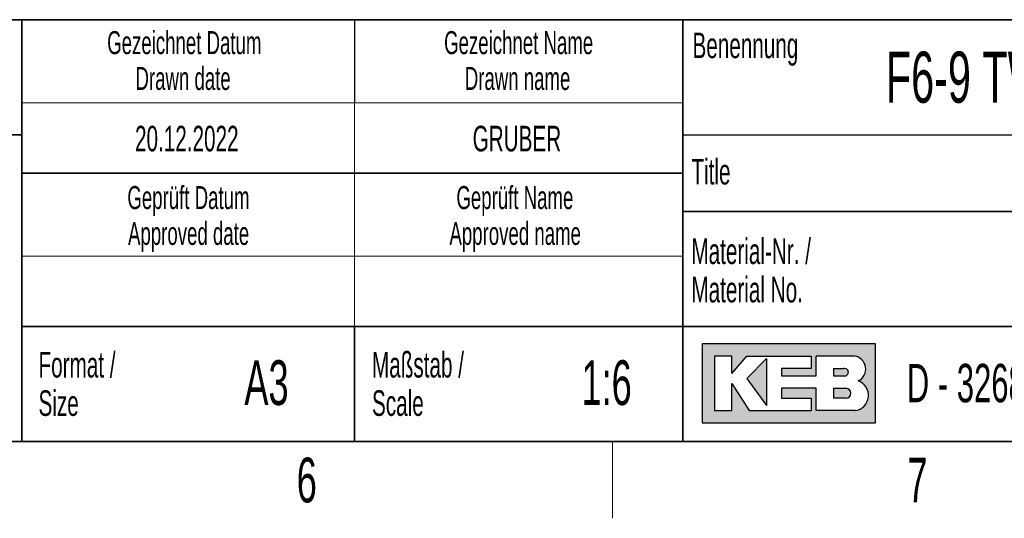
# Paper-space layout 'Blatt3' of a CAD drawing. Header units: millimetres. Extents: x 5 to 418, y 2 to 292.
# Tile 69 of 95: x 266 to 343, y 6 to 45. Entities that reach past the tile are written whole.
import ezdxf

# ---------------------------------------------------------------- set-up
doc = ezdxf.new("R2010")
doc.units = ezdxf.units.MM
doc.layers.add('SLD-0', color=7, linetype='Continuous')
doc.styles.add('SLDTEXTSTYLE0', font='TXT', dxfattribs={"width": 0.605})

psp = doc.layouts.new('Blatt3')

# ---------------------------------------------------------------- hatches: boundary and pattern name
at = {"linetype": 'Continuous'}
h = psp.add_hatch(color=7, dxfattribs=at)
h.paths.add_polyline_path([(319.519086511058, 13.45626988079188), (333.083981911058, 13.45626988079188), (333.083981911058, 19.65736492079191), (319.519086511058, 19.65736492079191)], flags=0)
edge = h.paths.add_edge_path(flags=0)
edge.add_arc((331.3188604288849, 15.61738520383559), 1.20464082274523, -81.72003226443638, 70.1709600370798, ccw=False)
edge.add_line((331.4923410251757, 14.42530131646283), (331.480008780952, 14.42519098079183))
edge.add_line((331.480008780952, 14.42519098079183), (328.4331606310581, 14.42519098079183))
edge.add_line((328.4331606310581, 14.42519098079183), (328.4331606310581, 16.16924896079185))
edge.add_line((328.4331606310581, 16.16924896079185), (325.7201815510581, 16.16924896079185))
edge.add_line((325.7201815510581, 16.16924896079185), (325.7201815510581, 15.39411208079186))
edge.add_line((325.7201815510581, 15.39411208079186), (328.0455921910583, 15.39411208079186))
edge.add_line((328.0455921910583, 15.39411208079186), (328.0455921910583, 14.42519098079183))
edge.add_line((328.0455921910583, 14.42519098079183), (323.2009866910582, 14.42519098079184))
edge.add_line((323.2009866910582, 14.42519098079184), (321.8444971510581, 16.55681740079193))
edge.add_line((321.8444971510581, 16.55681740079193), (321.8444971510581, 14.42519098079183))
edge.add_line((321.8444971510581, 14.42519098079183), (320.4880076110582, 14.42519098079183))
edge.add_line((320.4880076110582, 14.42519098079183), (320.4880076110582, 18.68844382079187))
edge.add_line((320.4880076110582, 18.68844382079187), (321.8444971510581, 18.68844382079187))
edge.add_line((321.8444971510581, 18.68844382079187), (321.8444971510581, 17.33195428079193))
edge.add_line((321.8444971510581, 17.33195428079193), (323.0072024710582, 18.68844382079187))
edge.add_line((323.0072024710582, 18.68844382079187), (328.0455921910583, 18.68844382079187))
edge.add_line((328.0455921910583, 18.68844382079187), (328.0455921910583, 17.71952272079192))
edge.add_line((328.0455921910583, 17.71952272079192), (325.7201815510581, 17.71952272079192))
edge.add_line((325.7201815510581, 17.71952272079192), (325.7201815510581, 17.13817006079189))
edge.add_line((325.7201815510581, 17.13817006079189), (328.4331606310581, 17.13817006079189))
edge.add_line((328.4331606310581, 17.13817006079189), (328.4331606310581, 18.68844382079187))
edge.add_line((328.4331606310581, 18.68844382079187), (331.4242487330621, 18.68844382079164))
edge.add_line((331.4242487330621, 18.68844382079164), (331.4256482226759, 18.68844382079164))
edge.add_line((331.4256482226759, 18.68844382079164), (331.4259454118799, 18.68845828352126))
edge.add_arc((331.2860949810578, 17.67430640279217), 1.023749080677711, -64.45894120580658, 82.14849338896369, ccw=False)
psp.add_hatch(color=7, dxfattribs=at).paths.add_polyline_path([(324.5574762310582, 14.81275942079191), (324.557476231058, 18.49465960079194), (323.0072024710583, 16.94438584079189)], flags=0)
h = psp.add_hatch(color=7, dxfattribs=at)
edge = h.paths.add_edge_path(flags=0)
edge.add_line((329.7896501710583, 17.13817006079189), (330.6013652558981, 17.13817006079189))
edge.add_arc((330.6568434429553, 17.42884639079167), 0.2959232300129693, 259.1945394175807, 460.8054605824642)
edge.add_line((330.6013652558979, 17.71952272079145), (329.7896501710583, 17.71952272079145))
edge.add_line((329.7896501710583, 17.71952272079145), (329.7896501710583, 17.13817006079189))
h = psp.add_hatch(color=7, dxfattribs=at)
edge = h.paths.add_edge_path(flags=0)
edge.add_line((329.7896501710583, 15.39411208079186), (330.7588584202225, 15.39411208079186))
edge.add_arc((330.7588584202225, 15.78168052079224), 0.3875684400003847, 270.0000000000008, 450.0000000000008)
edge.add_line((330.7588584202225, 16.16924896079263), (330.7386620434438, 16.16924896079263))
edge.add_line((330.7386620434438, 16.16924896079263), (329.7896501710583, 16.16924896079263))
edge.add_line((329.7896501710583, 16.16924896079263), (329.7896501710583, 15.39411208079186))

# ---------------------------------------------------------------- linework, layer by layer
at = {"layer": 'SLD-0', "lineweight": 35}
for p, q in [((225.616731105, 45), (266.3304509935, 45)), ((266.3304509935, 12), (266.3304509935, 45)), ((266.3304509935, 45), (266.3304509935, 12)), ((318, 45), (266.3304509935, 45)), ((318, 45), (318, 12)), ((318, 45), (318, 40.1053465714)), ((318, 45), (408, 45)), ((318, 45), (318, 12)), ((225.616731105, 36), (266.3304509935, 36)), ((266.3304509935, 33), (318, 33)), ((408, 30), (318, 30)), ((266.3304509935, 21), (318, 21)), ((292.3304509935, 21), (292.3304509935, 12)), ((318, 21), (390, 21)), ((26, 12), (408, 12)), ((225.616731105, 12), (266.3304509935, 12)), ((266.3304509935, 12), (318, 12)), ((408, 12), (318, 12))]:
    psp.add_line(p, q, dxfattribs=at)
at = {"layer": 'SLD-0'}
for p, q in [((292.3304509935, 45), (292.3304509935, 38.5)), ((318, 36), (408, 36)), ((331.4242487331, 18.6884438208), (331.4256482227, 18.6884438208)), ((331.4256482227, 18.6884438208), (331.4259454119, 18.6884582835)), ((331.480008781, 14.4251909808), (331.4923410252, 14.4253013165))]:
    psp.add_line(p, q, dxfattribs=at)
at = {"layer": 'SLD-0', "lineweight": 18}
for p, q in [((266.3304509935, 38.5), (318, 38.5)), ((292.3304509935, 38.5), (292.3304509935, 33)), ((292.3304509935, 33), (292.3304509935, 26.5)), ((266.3304509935, 26.5), (318, 26.5)), ((292.3304509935, 26.5), (292.3304509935, 21)), ((312.5, 6), (312.5, 12))]:
    psp.add_line(p, q, dxfattribs=at)
at = {"layer": 'SLD-0', "linetype": 'Continuous'}
for p, q in [((333.0839819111, 19.6573649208), (319.5190865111, 19.6573649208)), ((319.5190865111, 19.6573649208), (319.5190865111, 13.4562698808)), ((333.0839819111, 13.4562698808), (333.0839819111, 19.6573649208)), ((321.8444971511, 18.6884438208), (320.4880076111, 18.6884438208)), ((320.4880076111, 18.6884438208), (320.4880076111, 14.4251909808)), ((321.8444971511, 17.3319542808), (323.0072024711, 18.6884438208)), ((321.8444971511, 17.3319542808), (321.8444971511, 18.6884438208)), ((323.0072024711, 18.6884438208), (328.0455921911, 18.6884438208)), ((324.5574762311, 18.4946596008), (323.0072024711, 16.9443858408)), ((324.5574762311, 18.4946596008), (324.5574762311, 14.8127594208)), ((328.0455921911, 18.6884438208), (328.0455921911, 17.7195227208)), ((331.4242487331, 18.6884438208), (328.4331606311, 18.6884438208)), ((328.4331606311, 17.1381700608), (328.4331606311, 18.6884438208)), ((331.4242487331, 18.6884438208), (331.4256482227, 18.6884438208)), ((331.4256482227, 18.6884438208), (331.4259454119, 18.6884582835)), ((325.7201815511, 17.7195227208), (325.7201815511, 17.1381700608)), ((328.0455921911, 17.7195227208), (325.7201815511, 17.7195227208)), ((329.7896501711, 17.7195227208), (330.6013652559, 17.7195227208)), ((329.7896501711, 17.7195227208), (329.7896501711, 17.1381700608)), ((323.0072024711, 16.9443858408), (324.5574762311, 14.8127594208)), ((325.7201815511, 17.1381700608), (328.4331606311, 17.1381700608)), ((329.7896501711, 17.1381700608), (330.6013652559, 17.1381700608)), ((321.8444971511, 14.4251909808), (321.8444971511, 16.5568174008)), ((321.8444971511, 16.5568174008), (323.2009866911, 14.4251909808)), ((325.7201815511, 16.1692489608), (325.7201815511, 15.3941120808)), ((328.4331606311, 16.1692489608), (325.7201815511, 16.1692489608)), ((328.4331606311, 14.4251909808), (328.4331606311, 16.1692489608)), ((329.7896501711, 16.1692489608), (330.7588584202, 16.1692489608)), ((329.7896501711, 16.1692489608), (329.7896501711, 15.3941120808)), ((330.7386620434, 16.1692489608), (330.7588584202, 16.1692489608)), ((325.7201815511, 15.3941120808), (328.0455921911, 15.3941120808)), ((328.0455921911, 15.3941120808), (328.0455921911, 14.4251909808)), ((330.7588584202, 15.3941120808), (329.7896501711, 15.3941120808)), ((320.4880076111, 14.4251909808), (321.8444971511, 14.4251909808)), ((323.2009866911, 14.4251909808), (328.0455921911, 14.4251909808)), ((331.480008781, 14.4251909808), (328.4331606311, 14.4251909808)), ((331.480008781, 14.4251909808), (331.4923410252, 14.4253013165)), ((319.5190865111, 13.4562698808), (333.0839819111, 13.4562698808))]:
    psp.add_line(p, q, dxfattribs=at)
for centre, radius, start, end in [((331.2860949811, 17.6743064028), 1.023749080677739, 295.5410587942, 82.148493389), ((330.656843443, 17.4288463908), 0.2959232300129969, 259.1945394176, 100.8054605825), ((330.7588584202, 15.7816805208), 0.3875684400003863, 270, 90), ((331.3188604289, 15.6173852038), 1.204640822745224, 278.2799677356, 70.1709600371)]:
    psp.add_arc(centre, radius, start, end, dxfattribs=at)

# ---------------------------------------------------------------- texts
at = {"layer": 'SLD-0', "style": 'SLDTEXTSTYLE0'}
for s, insert, char_height, attachment_point in [('Gezeichnet Datum', (279.0254468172, 44.103942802), 1.8, 2), ('Gezeichnet Name', (305.1708434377, 44.1039425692), 1.8, 2), ('Benennung', (318.7636716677, 43.9908879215), 2, 1), ('F6-9 TW5 COMBIVERT', (333.8826865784, 42.5045192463), 4, 1), ('Drawn date', (278.9302899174, 41.3039429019), 1.8, 2), ('Drawn name', (305.0870934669, 41.303942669), 1.8, 2), ('20.12.2022', (279.2203041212, 36.6989570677), 2, 2), ('GRUBER', (305.0347663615, 36.6989570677), 2, 2), ('Title', (318.6797653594, 34.1107265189), 2, 1), ('Geprüft Datum', (279.349366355, 31.9851255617), 1.8, 2), ('Geprüft Name', (304.8761939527, 31.9851255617), 1.8, 2), ('Approved date', (279.3620221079, 29.1851256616), 1.8, 2), ('Approved name', (304.900256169, 29.1851256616), 1.8, 2), ('Material-Nr. /', (318.6797653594, 27.8878268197), 2, 1), ('Material No.', (318.6797653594, 24.8878267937), 2, 1), ('Format /', (267.6250939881, 19.0115942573), 2, 1), ('Maßstab /', (293.7028556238, 19.0115944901), 2, 1), ('A3', (285.4514616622, 18.3608999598), 3.5, 2), ('1:6', (312.0470038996, 18.3609001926), 3.5, 2), ('D - 32683 Barntrup', (335.5202035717, 18.0786992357), 3, 1), ('Scale', (293.7028556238, 16.011594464), 2, 1), ('Size', (267.6250939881, 16.0115942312), 2, 1), ('6', (288.6027123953, 10.7429955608), 3.5, 2), ('7', (336.3527123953, 10.7429955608), 3.5, 2)]:
    psp.add_mtext(s, dxfattribs=dict(at, insert=insert, char_height=char_height, attachment_point=attachment_point))

doc.saveas('drawing.dxf')
